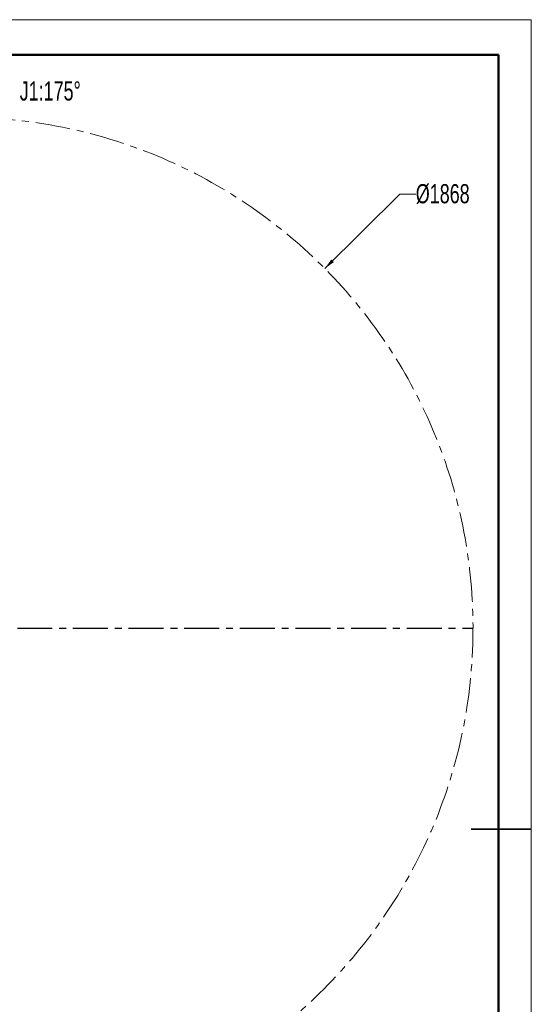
# Model space of a CAD drawing. Header units: millimetres. Extents: x 0 to 840, y 0 to 594.
# Tile 28 of 28: x 653 to 840, y 235 to 594. Entities that reach past the tile are written whole.
import ezdxf

# ---------------------------------------------------------------- set-up
doc = ezdxf.new("R2010")
doc.units = ezdxf.units.MM
doc.linetypes.add('CENTERX2', pattern=[20.32, 12.7, -2.54, 2.54, -2.54])
doc.layers.get('0').update_dxf_attribs({"lineweight": 18})
doc.layers.add('中心线层', color=6, linetype='CENTERX2', lineweight=25)
doc.layers.add('标注层', color=150, linetype='Continuous', lineweight=18)
doc.styles.add('SLDTEXTSTYLE1', font='txt', dxfattribs={"width": 0.7})
doc.dimstyles.new('SLDDIMSTYLE1', dxfattribs={"dimtxt": 7, "dimasz": 4, "dimexe": 0, "dimexo": 0.0625, "dimgap": 1.75, "dimtad": 0, "dimtih": 1, "dimtoh": 1, "dimdec": 0, "dimlfac": 10, "dimrnd": 1e-09, "dimzin": 12, "dimdsep": 46, "dimtxsty": 'SLDTEXTSTYLE1', "dimcen": 0, "dimdle": 8, "dimadec": 0, "dimazin": 3, "dimtfac": 1, "dimtdec": 3, "dimtofl": 0, "dimtmove": 0, "dimatfit": 3, "dimfxl": 1, "dimfrac": 2, "dimtolj": 1, "dimarcsym": 0})

# ---------------------------------------------------------------- blocks, each defined once
blk = doc.blocks.new('SW_CENTERMARKSYMBOL_5')
at = {"layer": '中心线层', "color": 0}
blk.add_line((0.1, 0), (186.85, 0), dxfattribs=at)
blk = doc.blocks.new('*X35')
at = {"layer": '标注层', "linetype": 'Continuous'}
blk.add_hatch(color=0, dxfattribs=at).paths.add_polyline_path([(764.59, 503.45), (767.9, 505.79), (766.96, 506.74)], flags=0)
at = {"layer": '标注层', "color": 0, "linetype": 'Continuous'}
for q in [(764.59, 503.45), (797.83, 530.67)]:
    blk.add_line((792.05, 530.67), q, dxfattribs=at)
at = {"layer": '标注层', "color": 0, "insert": (807.65, 530.67), "char_height": 7, "width": 35.8056, "attachment_point": 5, "style": 'SLDTEXTSTYLE1'}
blk.add_mtext('%%C1868', dxfattribs=at)

msp = doc.modelspace()

# ---------------------------------------------------------------- linework, layer by layer
at = {"color": 7, "linetype": 'Continuous', "lineweight": 18}
for p, q in [((0, 594.4), (839.99, 594.4)), ((839.99, 594.4), (839.99, 0.4))]:
    msp.add_line(p, q, dxfattribs=at)
at = {"color": 7, "linetype": 'Continuous', "lineweight": 50}
for p in [(47.99, 581.58), (827.99, 11.58)]:
    msp.add_line(p, (827.99, 581.58), dxfattribs=at)
at = {"color": 7, "linetype": 'Continuous', "lineweight": 35}
msp.add_line((817.99, 298.58), (839.99, 298.58), dxfattribs=at)
at = {"color": 7, "linetype": 'CENTERX2', "lineweight": 18}
msp.add_arc((631.91, 371.96), 186.8, 95, 85, dxfattribs=at)

# ---------------------------------------------------------------- block references
at = {"layer": '中心线层'}
msp.add_blockref('SW_CENTERMARKSYMBOL_5', (631.91, 371.96), dxfattribs=at)

# ---------------------------------------------------------------- texts
at = {"layer": '标注层', "color": 7, "insert": (653.19, 571.85), "char_height": 7, "width": 10.0788, "attachment_point": 1, "style": 'SLDTEXTSTYLE1'}
msp.add_mtext('J1:175%%D', dxfattribs=at)

# ---------------------------------------------------------------- dimensions: what is measured, and where the dimension line sits
at = {"layer": '标注层', "color": 7}
dim = msp.add_diameter_dim_2p(p1=(499.22, 240.48), p2=(764.59, 503.45), dimstyle='SLDDIMSTYLE1', override={"dimpost": '%%C<>', "dimsah": 1}, dxfattribs=at)
dim.commit()
dim.dimension.update_dxf_attribs({"geometry": '*X35', "text_midpoint": (792.05, 530.67), "dimtype": 163})

doc.saveas('drawing.dxf')
